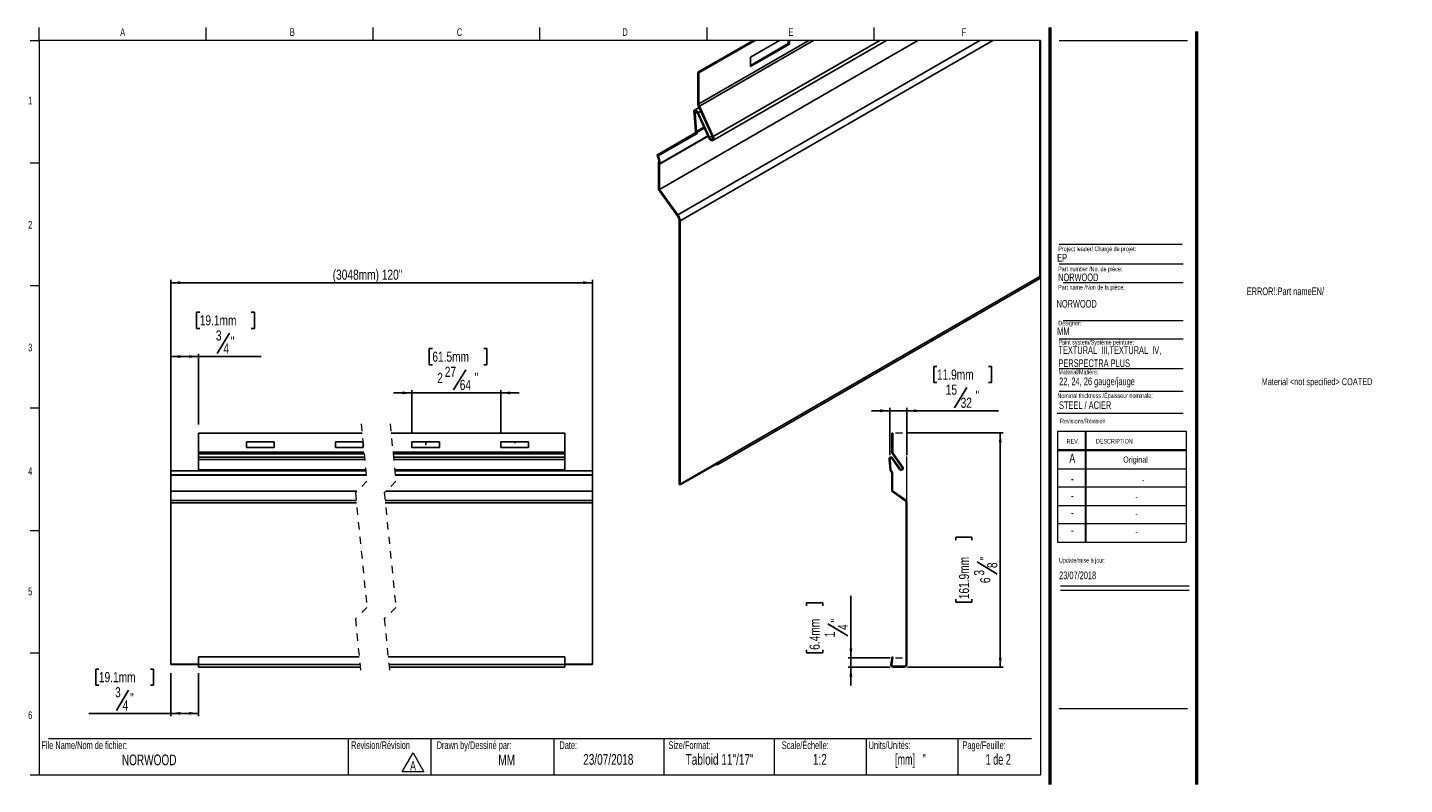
# Model space of a CAD drawing. Header units: inches. Extents: x 0.5 to 19.2, y 0.4 to 10.7.
import ezdxf

# ---------------------------------------------------------------- set-up
doc = ezdxf.new("R2010")
doc.units = ezdxf.units.IN
doc.header["$MEASUREMENT"] = 0
doc.linetypes.add('HIDDEN', pattern=[0.075, 0.05, -0.025])
doc.layers.add('FORMAT', color=7, linetype='Continuous')
doc.styles.add('SLDTEXTSTYLE0', font='TXT', dxfattribs={"width": 0.7})
doc.styles.add('SLDTEXTSTYLE1', font='TXT', dxfattribs={"width": 0.633333})
doc.styles.add('SLDTEXTSTYLE2', font='TXT', dxfattribs={"width": 0.625})
doc.styles.add('SLDTEXTSTYLE3', font='TXT', dxfattribs={"width": 0.75})
doc.dimstyles.new('SLDDIMSTYLE0', dxfattribs={"dimtxt": 0.137795, "dimasz": 0.13, "dimexe": 0, "dimexo": 0.0625, "dimgap": 0.034449, "dimtad": 1, "dimdec": 6, "dimlfac": 2, "dimrnd": 1e-09, "dimzin": 12, "dimdsep": 46, "dimlunit": 5, "dimtxsty": 'SLDTEXTSTYLE3', "dimsah": 1, "dimcen": 0.09, "dimadec": 0, "dimazin": 3, "dimtfac": 1, "dimtmove": 0, "dimatfit": 0, "dimfxl": 1, "dimfrac": 2, "dimtolj": 1, "dimtzin": 12, "dimarcsym": 0})
doc.dimstyles.new('SLDDIMSTYLE1', dxfattribs={"dimtxt": 0.137795, "dimasz": 0.13, "dimexe": 0, "dimexo": 0.0625, "dimgap": 0.034449, "dimtad": 1, "dimdec": 6, "dimlfac": 2, "dimrnd": 1e-09, "dimzin": 12, "dimdsep": 46, "dimlunit": 5, "dimtxsty": 'SLDTEXTSTYLE3', "dimsah": 1, "dimcen": 0.09, "dimadec": 0, "dimazin": 3, "dimtfac": 1, "dimtofl": 0, "dimtmove": 0, "dimatfit": 3, "dimfxl": 1, "dimfrac": 2, "dimtolj": 1, "dimtzin": 12, "dimarcsym": 0})
doc.dimstyles.new('SLDDIMSTYLE2', dxfattribs={"dimtxt": 0.137795, "dimasz": 0.13, "dimexe": 0, "dimexo": 0.0625, "dimgap": 0.034449, "dimtad": 1, "dimlfac": 2, "dimrnd": 1e-09, "dimzin": 12, "dimdsep": 46, "dimlunit": 5, "dimtxsty": 'SLDTEXTSTYLE3', "dimsah": 1, "dimcen": 0.09, "dimadec": 0, "dimazin": 3, "dimtfac": 1, "dimtofl": 0, "dimtmove": 0, "dimatfit": 3, "dimfxl": 1, "dimfrac": 2, "dimtolj": 1, "dimtzin": 12, "dimarcsym": 0})

# ---------------------------------------------------------------- blocks, each defined once
blk = doc.blocks.new('SW_NOTE_0')
at = {"color": 0, "linetype": 'Continuous', "lineweight": 0}
for p, q in [((-0.097, 0.016), (0.05, 0.271)), ((0.05, 0.271), (0.197, 0.016)), ((0.197, 0.016), (-0.097, 0.016))]:
    blk.add_line(p, q, dxfattribs=at)
at = {"color": 0, "linetype": 'Continuous', "lineweight": 0, "insert": (0.049, 0.161), "char_height": 0.125, "attachment_point": 2, "style": 'SLDTEXTSTYLE0'}
blk.add_mtext('A', dxfattribs=at)
blk = doc.blocks.new('SW_NOTE_1')
at = {"layer": 'FORMAT', "color": 0, "char_height": 0.10417, "attachment_point": 1, "style": 'SLDTEXTSTYLE0'}
for s, insert in [('TEXTURAL  III,TEXTURAL  IV,', (0, 0.134)), ('PERSPECTRA PLUS', (0, -0.044))]:
    blk.add_mtext(s, dxfattribs=dict(at, insert=insert))
blk = doc.blocks.new('_D')
at = {"layer": 'FORMAT'}
for p, q in [((12.841, 6.081), (12.799, 6.081)), ((12.799, 6.081), (12.799, 5.863)), ((13.542, 6.081), (13.584, 6.081)), ((13.584, 6.081), (13.584, 5.863)), ((12.799, 5.863), (12.841, 5.863)), ((13.584, 5.863), (13.542, 5.863)), ((13.246, 5.794), (13.081, 5.519)), ((12.198, 5.478), (11.948, 5.478)), ((12.198, 4.876), (12.198, 5.518)), ((12.198, 5.478), (12.432, 5.478)), ((12.432, 4.876), (12.432, 5.518)), ((12.432, 5.478), (13.677, 5.478))]:
    blk.add_line(p, q, dxfattribs=at)
for points in [[(12.198, 5.478), (12.068, 5.498), (12.068, 5.458)], [(12.432, 5.478), (12.562, 5.458), (12.562, 5.498)]]:
    blk.add_solid(points, dxfattribs=at)
at = {"layer": 'FORMAT', "attachment_point": 1, "style": 'SLDTEXTSTYLE3'}
for s, insert, char_height in [('11.9mm', (12.841, 6.04), 0.1378), ('15', (12.96, 5.834), 0.1378), ('32', (13.163, 5.656), 0.1378), ('"', (13.367, 5.753), 0.138)]:
    blk.add_mtext(s, dxfattribs=dict(at, insert=insert, char_height=char_height))
blk = doc.blocks.new('_D_1')
at = {"layer": 'FORMAT'}
for p, q in [((12.441, 5.178), (13.741, 5.178)), ((13.702, 5.178), (13.702, 1.99)), ((13.099, 3.716), (13.099, 3.758)), ((13.099, 3.758), (13.317, 3.758)), ((13.317, 3.758), (13.317, 3.716)), ((13.386, 3.42), (13.661, 3.254)), ((13.099, 2.913), (13.099, 2.871)), ((13.099, 2.871), (13.317, 2.871)), ((13.317, 2.871), (13.317, 2.913)), ((12.441, 1.99), (13.741, 1.99))]:
    blk.add_line(p, q, dxfattribs=at)
for points in [[(13.702, 5.178), (13.682, 5.048), (13.722, 5.048)], [(13.702, 1.99), (13.722, 2.12), (13.682, 2.12)]]:
    blk.add_solid(points, dxfattribs=at)
at = {"layer": 'FORMAT', "attachment_point": 1, "rotation": 90, "style": 'SLDTEXTSTYLE3'}
for s, insert, char_height in [('161.9mm', (13.14, 2.913), 0.1378), ('"', (13.427, 3.439), 0.138), ('8', (13.524, 3.337), 0.138), ('3', (13.346, 3.235), 0.138), ('6', (13.429, 3.133), 0.138)]:
    blk.add_mtext(s, dxfattribs=dict(at, insert=insert, char_height=char_height))
blk = doc.blocks.new('_D_2')
at = {"layer": 'FORMAT'}
for p, q in [((11.067, 2.824), (11.067, 2.866)), ((11.067, 2.866), (11.286, 2.866)), ((11.286, 2.866), (11.286, 2.824)), ((11.67, 2.115), (11.67, 2.959)), ((11.354, 2.579), (11.63, 2.414)), ((11.067, 2.225), (11.067, 2.183)), ((11.067, 2.183), (11.286, 2.183)), ((11.286, 2.183), (11.286, 2.225)), ((12.205, 2.115), (11.631, 2.115)), ((11.67, 2.115), (11.67, 1.99)), ((12.205, 1.99), (11.631, 1.99)), ((11.67, 1.99), (11.67, 1.74))]:
    blk.add_line(p, q, dxfattribs=at)
for points in [[(11.67, 2.115), (11.69, 2.245), (11.65, 2.245)], [(11.67, 1.99), (11.65, 1.86), (11.69, 1.86)]]:
    blk.add_solid(points, dxfattribs=at)
at = {"layer": 'FORMAT', "attachment_point": 1, "rotation": 90, "style": 'SLDTEXTSTYLE3'}
for s, insert, char_height in [('6.4mm', (11.108, 2.225), 0.1378), ('"', (11.395, 2.598), 0.138), ('1', (11.314, 2.395), 0.138), ('4', (11.493, 2.496), 0.138)]:
    blk.add_mtext(s, dxfattribs=dict(at, insert=insert, char_height=char_height))
blk = doc.blocks.new('SW_BROKEN_VIEW_0')
at = {"color": 0, "linetype": 'Continuous'}
for p, q in [((0, 0), (0, -0.04)), ((1.211, 0), (1.211, -0.019))]:
    blk.add_line(p, q, dxfattribs=at)
blk = doc.blocks.new('_D_3')
at = {"layer": 'FORMAT'}
for p, q in [((2.418, 4.375), (2.418, 7.26)), ((8.154, 7.221), (2.418, 7.221)), ((8.154, 4.375), (8.154, 7.26))]:
    blk.add_line(p, q, dxfattribs=at)
for points in [[(2.418, 7.221), (2.548, 7.201), (2.548, 7.241)], [(8.154, 7.221), (8.024, 7.241), (8.024, 7.201)]]:
    blk.add_solid(points, dxfattribs=at)
at = {"layer": 'FORMAT', "insert": (4.619, 7.399), "char_height": 0.1378, "attachment_point": 1, "style": 'SLDTEXTSTYLE3'}
blk.add_mtext("(3048mm) 120''", dxfattribs=at)
blk = doc.blocks.new('_D_4')
at = {"layer": 'FORMAT', "color": 250, "true_color": 0x454545}
for p, q in [((2.81, 6.819), (2.768, 6.819)), ((2.768, 6.819), (2.768, 6.6)), ((3.511, 6.819), (3.553, 6.819)), ((3.553, 6.819), (3.553, 6.6)), ((2.768, 6.6), (2.81, 6.6)), ((3.553, 6.6), (3.511, 6.6)), ((3.214, 6.532), (3.049, 6.256)), ((2.418, 4.78), (2.418, 6.255)), ((2.793, 6.216), (2.418, 6.216)), ((2.793, 5.292), (2.793, 6.255)), ((2.793, 6.216), (3.645, 6.216))]:
    blk.add_line(p, q, dxfattribs=at)
for points in [[(2.418, 6.216), (2.548, 6.196), (2.548, 6.236)], [(2.793, 6.216), (2.663, 6.236), (2.663, 6.196)]]:
    blk.add_solid(points, dxfattribs=at)
at = {"layer": 'FORMAT', "color": 250, "true_color": 0x454545, "attachment_point": 1, "style": 'SLDTEXTSTYLE3'}
for s, insert, char_height in [('19.1mm', (2.81, 6.778), 0.1378), ('3', (3.03, 6.572), 0.138), ('4', (3.132, 6.394), 0.138), ('"', (3.233, 6.491), 0.138)]:
    blk.add_mtext(s, dxfattribs=dict(at, insert=insert, char_height=char_height))
blk = doc.blocks.new('_D_5')
at = {"layer": 'FORMAT', "color": 250, "true_color": 0x454545}
for p, q in [((1.438, 1.963), (1.396, 1.963)), ((1.396, 1.963), (1.396, 1.745)), ((2.139, 1.963), (2.181, 1.963)), ((2.181, 1.963), (2.181, 1.745)), ((2.418, 1.906), (2.418, 1.321)), ((2.793, 1.907), (2.793, 1.321)), ((1.396, 1.745), (1.438, 1.745)), ((2.181, 1.745), (2.139, 1.745)), ((1.843, 1.676), (1.677, 1.401)), ((2.418, 1.36), (1.303, 1.36)), ((2.418, 1.36), (2.793, 1.36))]:
    blk.add_line(p, q, dxfattribs=at)
for points in [[(2.418, 1.36), (2.548, 1.34), (2.548, 1.38)], [(2.793, 1.36), (2.663, 1.38), (2.663, 1.34)]]:
    blk.add_solid(points, dxfattribs=at)
at = {"layer": 'FORMAT', "color": 250, "true_color": 0x454545, "attachment_point": 1, "style": 'SLDTEXTSTYLE3'}
for s, insert, char_height in [('19.1mm', (1.438, 1.922), 0.1378), ('3', (1.658, 1.716), 0.138), ('4', (1.76, 1.538), 0.138), ('"', (1.862, 1.636), 0.138)]:
    blk.add_mtext(s, dxfattribs=dict(at, insert=insert, char_height=char_height))
blk = doc.blocks.new('_D_6')
at = {"layer": 'FORMAT', "color": 250, "true_color": 0x454545}
for p, q in [((5.975, 6.324), (5.933, 6.324)), ((5.933, 6.324), (5.933, 6.105)), ((6.675, 6.324), (6.717, 6.324)), ((6.717, 6.324), (6.717, 6.105)), ((5.933, 6.105), (5.975, 6.105)), ((6.43, 6.037), (6.265, 5.761)), ((6.717, 6.105), (6.675, 6.105)), ((5.697, 5.721), (5.447, 5.721)), ((5.697, 5.175), (5.697, 5.76)), ((5.697, 5.721), (6.908, 5.721)), ((6.908, 5.175), (6.908, 5.76)), ((6.908, 5.721), (7.158, 5.721))]:
    blk.add_line(p, q, dxfattribs=at)
for points in [[(5.697, 5.721), (5.567, 5.741), (5.567, 5.701)], [(6.908, 5.721), (7.038, 5.701), (7.038, 5.741)]]:
    blk.add_solid(points, dxfattribs=at)
at = {"layer": 'FORMAT', "color": 250, "true_color": 0x454545, "attachment_point": 1, "style": 'SLDTEXTSTYLE3'}
for s, insert, char_height in [('61.5mm', (5.975, 6.283), 0.1378), ('2', (6.042, 5.994), 0.138), ('27', (6.144, 6.077), 0.1378), ('"', (6.551, 5.996), 0.138), ('64', (6.348, 5.899), 0.1378)]:
    blk.add_mtext(s, dxfattribs=dict(at, insert=insert, char_height=char_height))

msp = doc.modelspace()

# ---------------------------------------------------------------- linework, layer by layer
at = {"color": 7, "linetype": 'Continuous', "lineweight": 18}
for p, q in [((0.6262516, 10.51707317), (0.6262516, 10.69394495)), ((2.89708494, 10.51707317), (2.89708494, 10.69394495)), ((5.16791827, 10.51707317), (5.16791827, 10.69394495)), ((7.4387516, 10.51707317), (7.4387516, 10.69394495)), ((9.70958494, 10.69394495), (9.70958494, 10.51707317)), ((11.98041827, 10.69394495), (11.98041827, 10.51707317)), ((0.5012516, 10.51707317), (0.6262516, 10.51707317)), ((14.2512516, 10.51707317), (0.6262516, 10.51707317)), ((0.6262516, 10.51707317), (0.6262516, 0.51707317)), ((10.69757371, 10.51828729), (10.33850999, 10.51828729)), ((14.2512516, 10.51707317), (14.2512516, 0.51707317)), ((14.5012516, 10.51707317), (16.2512516, 10.51707317)), ((0.5012516, 8.8504065), (0.6262516, 8.8504065)), ((14.50528094, 7.4796461), (16.19286796, 7.4796461)), ((0.5012516, 7.18373984), (0.6262516, 7.18373984)), ((14.55782728, 7.22283311), (16.19286796, 7.22283311)), ((14.55782728, 6.70729719), (16.19286796, 6.70729719)), ((14.50528094, 6.45740283), (16.19286796, 6.45740283)), ((14.50528094, 6.05316409), (16.19286796, 6.05316409)), ((14.50528094, 5.74531323), (16.19286796, 5.74531323)), ((0.5012516, 5.51707317), (0.6262516, 5.51707317)), ((14.4754278, 5.446808), (16.19286796, 5.446808)), ((14.48119985, 5.19874946), (16.23119985, 5.19874946)), ((14.48119985, 5.19874946), (14.48119985, 3.68874946)), ((14.85619985, 5.19874946), (14.85619985, 3.68874946)), ((14.86619985, 5.19874946), (14.86619985, 3.68874946)), ((16.23119985, 5.19874946), (16.23119985, 3.68874946)), ((14.48119985, 4.94874946), (16.23119985, 4.94874946)), ((14.48119985, 4.93874946), (16.23119985, 4.93874946)), ((14.48119985, 4.68874946), (16.23119985, 4.68874946)), ((16.23119985, 4.43874946), (14.48119985, 4.43874946)), ((14.48119985, 4.18874946), (16.23119985, 4.18874946)), ((16.23119985, 3.93874946), (14.48119985, 3.93874946)), ((0.5012516, 3.8504065), (0.6262516, 3.8504065)), ((14.48119985, 3.68874946), (16.23119985, 3.68874946)), ((14.52153854, 3.094666), (16.27153854, 3.094666)), ((14.52153854, 3.03864953), (16.27153854, 3.03864953)), ((0.5012516, 2.18373984), (0.6262516, 2.18373984)), ((0.7512516, 1.01707317), (14.1262516, 1.01707317)), ((4.83168021, 1.01707317), (4.83168021, 0.51707317)), ((5.95393245, 1.01707317), (5.95393245, 0.51707317)), ((7.6262516, 1.01707317), (7.6262516, 0.51707317)), ((9.1262516, 1.01707317), (9.1262516, 0.51707317)), ((10.6262516, 1.01707317), (10.6262516, 0.51707317)), ((11.8762516, 1.01707317), (11.8762516, 0.51707317)), ((13.1262516, 1.01707317), (13.1262516, 0.51707317)), ((0.6262516, 0.51707317), (0.5012516, 0.51707317)), ((14.2512516, 0.51707317), (0.6262516, 0.51707317))]:
    msp.add_line(p, q, dxfattribs=at)
at = {"color": 7, "linetype": 'Continuous', "lineweight": 50}
for p, q in [((14.3762516, 10.69394495), (14.3762516, 0.39207317)), ((16.3762516, 0.39207317), (16.3762516, 10.64207317))]:
    msp.add_line(p, q, dxfattribs=at)
at = {"color": 7, "linetype": 'Continuous', "lineweight": 25}
for p, q in [((9.06708425, 8.49015477), (12.58029355, 10.51828729)), ((9.31569986, 8.1456078), (13.42574678, 10.51828729)), ((9.34547285, 8.06237587), (13.59969704, 10.51828729)), ((9.5875384, 10.08476063), (10.33850999, 10.51828729)), ((9.60168072, 10.07659656), (10.36679433, 10.51828729)), ((9.60168072, 9.65460248), (11.09778883, 10.51828729)), ((9.60939471, 9.62230776), (11.16144495, 10.51828729)), ((9.7931272, 9.15583353), (12.15322217, 10.51828729)), ((9.79718131, 9.20970629), (12.06395578, 10.51828729)), ((10.69757371, 10.51828729), (10.30230164, 10.2901016)), ((10.81848959, 10.47582961), (10.81848959, 10.51828729)), ((10.83263162, 10.46766558), (10.83263162, 10.51828729)), ((10.30230164, 10.17784071), (10.81848959, 10.47582961)), ((10.30230164, 10.1615125), (10.83263162, 10.46766558)), ((10.81848959, 10.47582961), (10.83263162, 10.46766558)), ((10.30230164, 10.2901016), (10.30230164, 10.1615125)), ((9.5875384, 9.66276656), (9.5875384, 10.08476063)), ((9.60168072, 10.07659656), (9.5875384, 10.08476063)), ((9.60168072, 9.65460248), (9.60168072, 10.07659656)), ((9.60479119, 9.60428844), (9.54275982, 9.56847846)), ((9.78566547, 9.20687455), (9.59787887, 9.61947606)), ((9.79718131, 9.20970629), (9.60939471, 9.62230776)), ((9.55453526, 9.28559738), (9.53708829, 9.52553899)), ((9.55087802, 9.52293579), (9.57813893, 9.53867316)), ((9.56862331, 9.27889034), (9.55087802, 9.52293579)), ((9.58240542, 9.53119195), (9.73561312, 9.19456669)), ((9.59392126, 9.53402365), (9.74712896, 9.19739838)), ((9.03043678, 8.95823332), (9.56076676, 9.26438636)), ((9.04929027, 8.94734938), (9.57962054, 9.25350241)), ((9.56076676, 9.26438636), (9.57962054, 9.25350241)), ((9.03043678, 8.95823332), (9.04929027, 8.94734938)), ((9.05294223, 8.84343762), (9.05294223, 8.48981759)), ((9.06708425, 8.83527351), (9.06708425, 8.49015477)), ((9.05294223, 8.48981759), (9.30758841, 8.13691321)), ((9.06708425, 8.49015477), (9.31569986, 8.1456078)), ((9.33133053, 8.07053998), (9.33133053, 4.48611875)), ((9.34547285, 8.06237587), (9.34547285, 4.47795479)), ((9.34547285, 4.47795479), (14.23976973, 7.30337217)), ((9.85942681, 4.74791279), (14.23976973, 7.2766309)), ((5.01886485, 5.17367617), (2.79342213, 5.17367617)), ((2.79342213, 5.17367617), (2.79342213, 4.91527272)), ((7.77863963, 5.17367617), (5.41256566, 5.17367617)), ((7.77863963, 4.91527272), (7.77863963, 5.17367617)), ((12.2281893, 4.91527269), (12.2281893, 5.17367628)), ((12.23818928, 5.17367628), (12.2281893, 5.17367628)), ((12.23818928, 4.91527269), (12.23818928, 5.17367628)), ((5.04496326, 4.91527272), (2.79342213, 4.91527272)), ((2.79342213, 4.91527272), (2.79342213, 4.89241953)), ((5.0472714, 4.89241953), (2.79342213, 4.89241953)), ((2.79342213, 4.89241953), (2.79342213, 4.84867084)), ((3.44570755, 4.97800691), (3.44570755, 5.05674708)), ((3.44570755, 5.05674708), (3.82070745, 5.05674708)), ((3.82070745, 4.97800691), (3.44570755, 4.97800691)), ((3.82070745, 5.05674708), (3.82070745, 4.97800691)), ((4.65664506, 4.97800691), (4.65664506, 5.05674708)), ((4.65664506, 5.05674708), (5.03067453, 5.05674708)), ((5.03164505, 4.97800691), (4.65664506, 4.97800691)), ((5.03164505, 5.04713788), (5.03164505, 4.97800691)), ((7.77863963, 4.91527272), (5.43866405, 4.91527272)), ((7.77863963, 4.89241953), (5.44097219, 4.89241953)), ((5.69728826, 5.05674708), (6.0722883, 5.05674708)), ((5.69728826, 4.97800691), (5.69728826, 5.05674708)), ((6.0722883, 4.97800691), (5.69728826, 4.97800691)), ((6.0722883, 5.05674708), (6.0722883, 4.97800691)), ((6.90822585, 5.05674708), (7.28322589, 5.05674708)), ((6.90822585, 4.97800691), (6.90822585, 5.05674708)), ((7.28322589, 4.97800691), (6.90822585, 4.97800691)), ((7.28322589, 5.05674708), (7.28322589, 4.97800691)), ((7.77863963, 4.89241953), (7.77863963, 4.91527272)), ((7.77863963, 4.84867084), (7.77863963, 4.89241953)), ((12.36828627, 4.70614927), (12.23550106, 4.8924195)), ((12.37642907, 4.71195397), (12.24364388, 4.89822421)), ((5.05168994, 4.84867084), (2.79342213, 4.84867084)), ((2.79342213, 4.84867084), (2.79342213, 4.81340891)), ((5.05525136, 4.81340891), (2.79342213, 4.81340891)), ((2.79342213, 4.81340891), (2.79342213, 4.67265065)), ((7.77863963, 4.84867084), (5.44539075, 4.84867084)), ((7.77863963, 4.81340891), (5.44895216, 4.81340891)), ((7.77863963, 4.81340891), (7.77863963, 4.84867084)), ((7.77863963, 4.67265065), (7.77863963, 4.81340891)), ((9.8751842, 4.77488712), (9.34485392, 4.46873425)), ((12.20485251, 4.67265069), (12.19251566, 4.81340888)), ((12.21481431, 4.67352379), (12.20226646, 4.81668948)), ((12.22455969, 4.8328898), (12.3328939, 4.68091922)), ((12.23270249, 4.83869451), (12.34103671, 4.68672393)), ((2.41842209, 4.6618652), (2.41842209, 4.66056839)), ((2.79342213, 4.6618652), (2.41842209, 4.6618652)), ((5.07068804, 4.66056839), (2.41842209, 4.66056839)), ((2.41842209, 4.66056839), (2.41842209, 4.60429825)), ((5.07637125, 4.60429825), (2.41842209, 4.60429825)), ((2.41842209, 4.60429825), (2.41842209, 4.5995268)), ((5.07685315, 4.5995268), (2.41842209, 4.5995268)), ((2.41842209, 4.5995268), (2.41842209, 4.38299137)), ((5.06946775, 4.67265065), (2.79342213, 4.67265065)), ((2.79342213, 4.67265065), (2.79342213, 4.6618652)), ((7.77863963, 4.67265065), (5.46316854, 4.67265065)), ((8.15363967, 4.66056839), (5.46438883, 4.66056839)), ((8.15363967, 4.60429825), (5.47007205, 4.60429825)), ((8.15363967, 4.5995268), (5.47055395, 4.5995268)), ((7.77863963, 4.6618652), (7.77863963, 4.67265065)), ((8.15363967, 4.6618652), (7.77863963, 4.6618652)), ((8.15363967, 4.6618652), (8.15363967, 4.66056839)), ((8.15363967, 4.66056839), (8.15363967, 4.60429825)), ((8.15363967, 4.60429825), (8.15363967, 4.5995268)), ((8.15363967, 4.5995268), (8.15363967, 4.38299137)), ((12.2092589, 4.66186524), (12.22259041, 4.66186524)), ((12.22517258, 4.59952676), (12.22517258, 4.38299133)), ((12.23517258, 4.59952676), (12.23517258, 4.38819706)), ((4.9489115, 4.38299137), (2.41842209, 4.38299137)), ((2.41842209, 4.38299137), (2.41842209, 4.25691053)), ((8.15363967, 4.38299137), (5.34261228, 4.38299137)), ((8.15363967, 4.38299137), (8.15363967, 4.25691053)), ((9.34485392, 4.46873425), (9.33049865, 4.47702141)), ((12.22517258, 4.38299133), (12.40523464, 4.25691057)), ((12.23517258, 4.38819706), (12.4109704, 4.26510203)), ((4.93807135, 4.25691053), (2.41842209, 4.25691053)), ((2.41842209, 4.25691053), (2.41842209, 4.22466044)), ((4.94132856, 4.22466044), (2.41842209, 4.22466044)), ((2.41842209, 4.22466044), (2.41842209, 2.02977858)), ((8.15363967, 4.25691053), (5.33177211, 4.25691053)), ((8.15363967, 4.22466044), (5.33502932, 4.22466044)), ((8.15363967, 4.25691053), (8.15363967, 4.22466044)), ((8.15363967, 4.22466044), (8.15363967, 2.02977858)), ((12.42202297, 4.22466048), (12.42202297, 2.02977854)), ((12.43202297, 4.22466048), (12.43202297, 2.02977854)), ((4.979805, 2.12698753), (2.79342213, 2.12698753)), ((2.79342213, 2.02509087), (2.79342213, 2.12698753)), ((7.77863963, 2.12698753), (5.37350579, 2.12698753)), ((7.77863963, 2.12698753), (7.77863963, 2.02509087)), ((12.23272454, 2.1269875), (12.21475742, 2.02509076)), ((12.24257264, 2.12525099), (12.2246055, 2.02335432)), ((12.24257264, 2.12525099), (12.23272454, 2.1269875)), ((2.41842209, 2.02977858), (2.41842209, 2.02391359)), ((2.41842209, 2.02391359), (2.79342213, 2.02391359)), ((4.99009644, 2.02509087), (2.79342213, 2.02509087)), ((2.79342213, 1.99025105), (2.79342213, 2.02509087)), ((4.99361519, 1.99025105), (2.79342213, 1.99025105)), ((7.77863963, 2.02509087), (5.38379722, 2.02509087)), ((7.77863963, 1.99025105), (5.38731599, 1.99025105)), ((7.77863963, 2.02509087), (7.77863963, 1.99025105)), ((7.77863963, 2.02391359), (8.15363967, 2.02391359)), ((8.15363967, 2.02977858), (8.15363967, 2.02391359)), ((12.24399147, 2.000251), (12.39249541, 2.000251)), ((12.24399147, 1.99025101), (12.39249541, 1.99025101)), ((12.43158544, 2.02391363), (12.42143465, 2.02391363))]:
    msp.add_line(p, q, dxfattribs=at)
at = {"color": 8, "linetype": 'Continuous', "lineweight": 25}
for p, q in [((9.59392126, 9.53402365), (9.62785484, 9.55361323)), ((9.06708425, 8.83527351), (9.72601125, 9.21566393)), ((9.06749257, 8.8388715), (9.72479951, 9.21832652)), ((9.56862331, 9.27889034), (9.6704748, 9.33768781)), ((9.57250113, 9.26694402), (9.67558725, 9.32645443)), ((9.74712896, 9.19739838), (9.78106254, 9.21698795)), ((2.79342213, 2.02977858), (2.41842209, 2.02977858)), ((8.15363967, 2.02977858), (7.77863963, 2.02977858))]:
    msp.add_line(p, q, dxfattribs=at)
at = {"color": 7, "linetype": 'HIDDEN', "lineweight": 18}
for p, q in [((5.00624003, 5.29867621), (5.08498019, 4.51906006)), ((5.39994082, 5.29867621), (5.47868098, 4.51906006)), ((5.08498019, 4.51906006), (4.92749988, 4.36157975)), ((5.47868098, 4.51906006), (5.32120066, 4.36157975)), ((4.92749988, 4.36157975), (5.08498019, 2.80234746)), ((5.32120066, 4.36157975), (5.47868098, 2.80234746)), ((5.08498019, 2.80234746), (4.92749988, 2.64486715)), ((4.92749988, 2.64486715), (5.00624003, 1.86525101)), ((5.47868098, 2.80234746), (5.32120066, 2.64486715)), ((5.32120066, 2.64486715), (5.39994082, 1.86525101))]:
    msp.add_line(p, q, dxfattribs=at)
at = {"color": 7, "linetype": 'Continuous', "lineweight": 18, "flags": 128}
msp.add_lwpolyline([(14.23976973, 7.2766309), (14.23976973, 7.30337217), (14.23976973, 10.51828729), (13.59969704, 10.51828729), (13.42574678, 10.51828729), (12.58029355, 10.51828729), (12.15322217, 10.51828729), (12.06395578, 10.51828729), (11.16144495, 10.51828729), (11.09778883, 10.51828729), (10.83263162, 10.51828729), (10.81848959, 10.51828729)], dxfattribs=at)
at = {"color": 7, "linetype": 'Continuous', "lineweight": 25, "flags": 128}
for points in [[(9.53708829, 9.52553899), (9.53317321, 9.54168418), (9.53397547, 9.55579411), (9.53938184, 9.5658737), (9.54862789, 9.57049776), (9.56040626, 9.56901247), (9.57305142, 9.56162784), (9.58477582, 9.54938802), (9.59392126, 9.53402365)], [(9.55087802, 9.52293579), (9.54762059, 9.53280558), (9.54727622, 9.54182603), (9.54989771, 9.54860809), (9.55508144, 9.55210739), (9.56202955, 9.55178508), (9.56967167, 9.5476908), (9.57683098, 9.54045501), (9.58240542, 9.53119195)], [(9.73561312, 9.19456669), (9.74635427, 9.17669116), (9.76014694, 9.16268946), (9.77489088, 9.15469321), (9.78834211, 9.15391977), (9.79845202, 9.16048688), (9.80368209, 9.17339475), (9.80323593, 9.1906783), (9.79718131, 9.20970629)], [(9.74712896, 9.19739838), (9.75385208, 9.18620972), (9.76248507, 9.17744579), (9.77171353, 9.17244077), (9.78013297, 9.17195663), (9.78646098, 9.17606714), (9.78973454, 9.18414643), (9.78945529, 9.19496459), (9.78566547, 9.20687455)]]:
    msp.add_lwpolyline(points, dxfattribs=at)
at = {"color": 7, "linetype": 'Continuous', "lineweight": 25}
for centre, radius, start, end in [((9.69444769, 9.66542293), 0.10694229, 181.42333198, 205.444826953), ((9.68142439, 9.65658159), 0.07976823, 181.421695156, 205.446468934), ((9.61156373, 9.29083068), 0.05726809, 185.243142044, 207.500962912), ((9.59745441, 9.28164649), 0.02896254, 185.460674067, 210.506588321), ((9.36385995, 9.14783), 0.2402484, 26.094086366, 29.722204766), ((9.09147758, 8.98905429), 0.06838064, 206.790313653, 209.710932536), ((8.90477761, 8.87426354), 0.15083865, 351.03203557, 32.434309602), ((8.90209668, 8.8668846), 0.16775141, 350.387038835, 28.663641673), ((9.08347297, 8.84367545), 0.03053167, 166.601196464, 180.446321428), ((9.0821133, 8.83539011), 0.0150295, 166.606539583, 180.444501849), ((9.2125074, 8.06546916), 0.11893128, 2.443633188, 36.921269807), ((9.19646516, 8.05601519), 0.14914339, 2.444296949, 36.921094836), ((12.26755937, 4.91527267), 0.03937008, 180, 215.48366788), ((12.26755937, 4.91527267), 0.02937008, 180, 215.48366788), ((9.84308635, 4.77621827), 0.03212544, 242.369791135, 357.625204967), ((12.21333927, 4.82489124), 0.02377954, 35.48366788, 208.872717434), ((12.21333927, 4.82489124), 0.01377954, 35.48366788, 216.527757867), ((12.35466148, 4.6964366), 0.02673228, 215.48366788, 35.48366788), ((12.35466148, 4.6964366), 0.01673228, 215.48366788, 35.48366788), ((12.22446237, 4.6743694), 0.01968504, 185.008925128, 219.435875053), ((12.22446237, 4.6743694), 0.01968504, 219.435875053, 224.514511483), ((12.16789702, 4.61875462), 0.05964114, 345.972385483, 44.514511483), ((12.22446237, 4.6743694), 0.00968504, 185.008925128, 224.514511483), ((12.16789702, 4.61875462), 0.06964114, 38.245973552, 44.514511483), ((12.16789702, 4.61875462), 0.06964114, 345.972385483, 38.245973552), ((12.24485761, 4.59952679), 0.01968504, 165.972385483, 180), ((12.24485761, 4.59952679), 0.00968504, 165.972385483, 180), ((9.28374812, 4.4858831), 0.04758299, 349.266767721, 0.283745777), ((9.27914301, 4.47777612), 0.06633008, 352.165259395, 0.154330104), ((12.38265289, 4.22466046), 0.03937008, 0, 55), ((12.38265289, 4.22466046), 0.04937008, 0, 55), ((12.24399147, 2.01993605), 0.02968504, 170, 270), ((12.24399147, 2.01993605), 0.01968504, 170, 270), ((12.39249541, 2.02977857), 0.03952756, 270, 351.467207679), ((12.39249541, 2.02977857), 0.02952756, 270, 348.543421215), ((12.39249541, 2.02977857), 0.02952756, 348.543421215, 0), ((12.39249541, 2.02977857), 0.03952756, 351.467207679, 0)]:
    msp.add_arc(centre, radius, start, end, dxfattribs=at)
at = {"layer": 'FORMAT', "color": 250, "lineweight": 18, "true_color": 0x454545}
for p, q in [((14.50528094, 7.74778908), (16.17565424, 7.74778908)), ((12.27613268, 5.17775101), (12.37049761, 5.17775101)), ((12.27613268, 2.11525101), (12.37049761, 2.11525101)), ((12.27613268, 1.99025101), (12.37049761, 1.99025101))]:
    msp.add_line(p, q, dxfattribs=at)
at = {"layer": 'FORMAT', "lineweight": 18}
for p, q in [((12.19764797, 4.75485143), (12.19764797, 4.76137732)), ((12.43202297, 4.22466046), (12.43202297, 4.85444911)), ((14.5012516, 1.42655357), (16.2512516, 1.42655357))]:
    msp.add_line(p, q, dxfattribs=at)

# ---------------------------------------------------------------- block references
at = {"color": 7, "linetype": 'Continuous'}
msp.add_blockref('SW_BROKEN_VIEW_0', (5.8847883, 5.05674708), dxfattribs=at)
at = {"color": 7, "linetype": 'Continuous', "lineweight": 0}
msp.add_blockref('SW_NOTE_0', (5.66292394, 0.55004025), dxfattribs=at)
at = {"layer": 'FORMAT'}
msp.add_blockref('SW_NOTE_1', (14.4936793, 6.22195149), dxfattribs=at)

# ---------------------------------------------------------------- texts
at = {"color": 7, "linetype": 'Continuous', "lineweight": 0}
for s, insert, char_height, attachment_point, style in [('A', (1.76142579, 10.6839024), 0.10416667, 2, 'SLDTEXTSTYLE0'), ('B', (4.06958911, 10.6839024), 0.10416667, 2, 'SLDTEXTSTYLE0'), ('C', (6.34413178, 10.6839024), 0.10416667, 2, 'SLDTEXTSTYLE0'), ('D', (8.59747332, 10.6839024), 0.10416667, 2, 'SLDTEXTSTYLE0'), ('E', (10.8526565, 10.6839024), 0.10416667, 2, 'SLDTEXTSTYLE0'), ('F', (13.20742543, 10.6839024), 0.10416667, 2, 'SLDTEXTSTYLE0'), ('1', (0.5037246, 9.75182478), 0.10416667, 2, 'SLDTEXTSTYLE0'), ('2', (0.5037246, 8.06186262), 0.10416667, 2, 'SLDTEXTSTYLE0'), ('Project leader/ Chargé de projet:', (14.49277361, 7.71280373), 0.0625, 1, 'SLDTEXTSTYLE0'), ('EP', (14.47701034, 7.61261449), 0.104166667, 1, 'SLDTEXTSTYLE0'), ('Part number /No. de pièce:', (14.48926382, 7.43950417), 0.0625, 1, 'SLDTEXTSTYLE0'), ('NORWOOD', (14.48926382, 7.34629318), 0.104166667, 1, 'SLDTEXTSTYLE0'), ('MM', (14.47701034, 6.6115619), 0.104166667, 1, 'SLDTEXTSTYLE0'), ('Designer:', (14.49277361, 6.70270676), 0.0625, 1, 'SLDTEXTSTYLE0'), ('3', (0.5037246, 6.39100017), 0.10416667, 2, 'SLDTEXTSTYLE0'), ('Paint system/Système peinture:', (14.4936793, 6.44233934), 0.0625, 1, 'SLDTEXTSTYLE0'), ('Material <not specified> COATED', (17.25790342, 5.92072099), 0.09375, 1, 'SLDTEXTSTYLE0'), ('Nominal thickness /Épaisseur nominale:', (14.48027845, 5.71521348), 0.0625, 1, 'SLDTEXTSTYLE0'), ('STEEL / ACIER', (14.50193609, 5.60657576), 0.1041666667, 1, 'SLDTEXTSTYLE0'), ('Revisions/Révision', (14.51560122, 5.36941883), 0.0625, 1, 'SLDTEXTSTYLE0'), ('REV.', (14.60623117, 5.09512968), 0.0625, 1, 'SLDTEXTSTYLE0'), ('DESCRIPTION', (15.00414236, 5.09512968), 0.0625, 1, 'SLDTEXTSTYLE0'), ('A', (14.68204136, 4.89428093), 0.125, 2, 'SLDTEXTSTYLE0'), ('4', (0.5037246, 4.7085424), 0.10416667, 2, 'SLDTEXTSTYLE0'), ('Original', (15.54196943, 4.85546175), 0.083333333, 2, 'SLDTEXTSTYLE0'), ('-', (14.68335791, 4.61740373), 0.125, 2, 'SLDTEXTSTYLE0'), ('-', (15.64717395, 4.57858454), 0.08333333, 2, 'SLDTEXTSTYLE0'), ('-', (14.68335791, 4.38816527), 0.125, 2, 'SLDTEXTSTYLE0'), ('-', (15.55567278, 4.34934608), 0.08333333, 2, 'SLDTEXTSTYLE0'), ('-', (14.68335791, 4.15690015), 0.125, 2, 'SLDTEXTSTYLE0'), ('-', (15.55567278, 4.11808096), 0.08333333, 2, 'SLDTEXTSTYLE0'), ('-', (14.68335791, 3.91429561), 0.125, 2, 'SLDTEXTSTYLE0'), ('-', (15.55567278, 3.87547642), 0.08333333, 2, 'SLDTEXTSTYLE0'), ('Update/mise à jour:', (14.50090209, 3.47468308), 0.0625, 1, 'SLDTEXTSTYLE0'), ('23/07/2018', (14.50292977, 3.29031445), 0.104166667, 1, 'SLDTEXTSTYLE0'), ('5', (0.5037246, 3.07157689), 0.10416667, 2, 'SLDTEXTSTYLE0'), ('6', (0.5037246, 1.38784093), 0.10416667, 2, 'SLDTEXTSTYLE0'), ('File Name/Nom de fichier:', (0.65493189, 0.97867855), 0.1041666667, 1, 'SLDTEXTSTYLE0'), ('Revision/Révision', (4.87009835, 0.97867855), 0.1041666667, 1, 'SLDTEXTSTYLE0'), ('Drawn by/Dessiné par:', (6.03329934, 0.97867855), 0.1041666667, 1, 'SLDTEXTSTYLE0'), ('Date:', (7.70350905, 0.97867855), 0.104166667, 1, 'SLDTEXTSTYLE0'), ('Size/Format:', (9.18750927, 0.97867855), 0.1041666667, 1, 'SLDTEXTSTYLE0'), ('Scale/Échelle:', (10.72938767, 0.97867855), 0.1041666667, 1, 'SLDTEXTSTYLE0'), ('Units/Unités:', (11.91111672, 0.97867855), 0.1041666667, 1, 'SLDTEXTSTYLE0'), ('Page/Feuille:', (13.18799756, 0.97867855), 0.1041666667, 1, 'SLDTEXTSTYLE0'), ('NORWOOD', (2.12195087, 0.79939677), 0.145833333, 2, 'SLDTEXTSTYLE0'), ('MM', (6.98639338, 0.79939676), 0.145833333, 2, 'SLDTEXTSTYLE0'), ('23/07/2018', (8.36878578, 0.80596202), 0.145833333, 2, 'SLDTEXTSTYLE0'), ('Tabloid 11"/17"', (9.88310669, 0.80596202), 0.1458333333, 2, 'SLDTEXTSTYLE0'), ('1:2', (11.24744214, 0.80596202), 0.145833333, 2, 'SLDTEXTSTYLE0'), ('[mm]   "', (12.47899807, 0.80596202), 0.145833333, 2, 'SLDTEXTSTYLE2'), ('1 de 2', (13.67421983, 0.80596202), 0.145833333, 2, 'SLDTEXTSTYLE1')]:
    msp.add_mtext(s, dxfattribs=dict(at, insert=insert, char_height=char_height, attachment_point=attachment_point, style=style))
at = {"layer": 'FORMAT', "attachment_point": 1, "style": 'SLDTEXTSTYLE0'}
for s, insert, char_height in [('Part name /Non de la pièce:', (14.48926382, 7.1904184), 0.0625), ('ERROR!:Part nameEN/', (17.05556338, 7.15595289), 0.1041666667), ('NORWOOD', (14.4674061, 6.98629387), 0.104166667), ('Material/Matière:', (14.4936793, 6.0368173), 0.0625), ('22, 24, 26 gauge/jauge', (14.503118, 5.93042578), 0.1041666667)]:
    msp.add_mtext(s, dxfattribs=dict(at, insert=insert, char_height=char_height))

# ---------------------------------------------------------------- dimensions: what is measured, and where the dimension line sits
at = {"layer": 'FORMAT'}
dim = msp.add_linear_dim(base=(2.41842212, 7.2209203), p1=(8.15363964, 4.25691054), p2=(2.41842212, 4.25691054), text="(3048mm) 120'' ", dimstyle='SLDDIMSTYLE2', dxfattribs=at)
dim.commit()
dim.dimension.update_dxf_attribs({"geometry": '_D_3', "text_midpoint": (5.30274814, 7.2209203), "dimtype": 160})
at = {"layer": 'FORMAT', "color": 250, "true_color": 0x454545}
for base, p1, p2, dimstyle, picture, middle in [((2.41842212, 6.21595615), (2.79342212, 5.17367621), (2.41842212, 4.66186518), 'SLDDIMSTYLE1', '_D_4', (3.16009835, 6.21595615)), ((6.90822578, 5.72093895), (5.69728828, 5.05674707), (6.90822578, 5.05674707), 'SLDDIMSTYLE0', '_D_6', (6.32503064, 5.72093895))]:
    dim = msp.add_linear_dim(base=base, p1=p1, p2=p2, dimstyle=dimstyle, dxfattribs=at)
    dim.commit()
    dim.dimension.update_dxf_attribs({"geometry": picture, "text_midpoint": middle, "dimtype": 160})
at = {"layer": 'FORMAT'}
dim = msp.add_linear_dim(base=(12.43202297, 5.47823963), p1=(12.19764797, 4.75811437), p2=(12.43202297, 4.75811437), dimstyle='SLDDIMSTYLE0', dxfattribs=at)
dim.commit()
dim.dimension.update_dxf_attribs({"geometry": '_D', "text_midpoint": (13.19185192, 5.47823963), "dimtype": 160})
for base, p1, dimstyle, picture, middle in [((13.70182179, 1.99025101), (12.32331514, 5.17775101), 'SLDDIMSTYLE1', '_D_1', (13.70182179, 3.31460448)), ((11.67020638, 1.99025101), (12.32331514, 2.11525101), 'SLDDIMSTYLE0', '_D_2', (11.67020638, 2.52490742))]:
    dim = msp.add_linear_dim(base=base, p1=p1, p2=(12.32331514, 1.99025101), angle=90, dimstyle=dimstyle, dxfattribs=at)
    dim.commit()
    dim.dimension.update_dxf_attribs({"geometry": picture, "text_midpoint": middle, "dimtype": 160})
at = {"layer": 'FORMAT', "color": 250, "true_color": 0x454545}
dim = msp.add_linear_dim(base=(2.79342212, 1.36032975), p1=(2.41842212, 2.02391365), p2=(2.79342212, 2.0250908), angle=0, dimstyle='SLDDIMSTYLE1', dxfattribs=at)
dim.commit()
dim.dimension.update_dxf_attribs({"geometry": '_D_5', "text_midpoint": (1.78850086, 1.36032975), "dimtype": 160})

doc.saveas('drawing.dxf')
